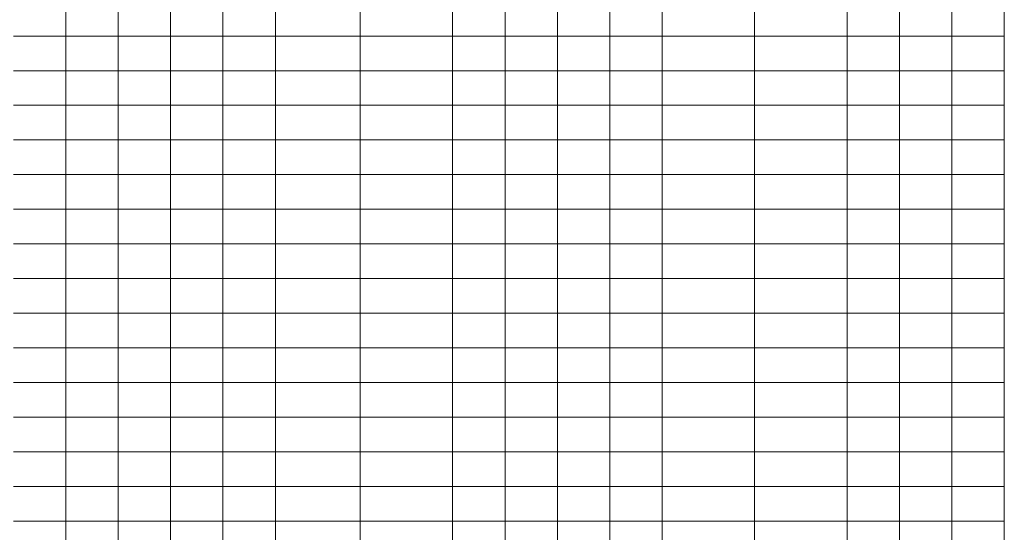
# Model space of a CAD drawing. Header units: millimetres. Extents: x 0 to 138, y 0 to 47.
# Tile 163 of 165: x 115 to 129, y 16 to 23. Entities that reach past the tile are written whole.
import ezdxf

# ---------------------------------------------------------------- set-up
doc = ezdxf.new("R2010")
doc.units = ezdxf.units.MM
doc.layers.add('PDF_Geomertry', color=7, linetype='Continuous')

msp = doc.modelspace()

# ---------------------------------------------------------------- linework, layer by layer
at = {"layer": 'PDF_Geomertry', "lineweight": 15}
msp.add_lwpolyline([(73.993, 6.927), (129.25, 6.927), (129.25, 35.957), (73.993, 35.957), (73.993, 6.927)], close=True, dxfattribs=at)
for points in [[(114.946, 17.939), (115.703, 17.939), (115.703, 18.439), (116.459, 18.439), (116.459, 18.939), (117.215, 18.939), (117.215, 19.44), (117.972, 19.44), (117.972, 19.941), (118.728, 19.941), (118.728, 20.441), (119.952, 20.441), (119.952, 20.942), (121.286, 20.942), (121.286, 21.442), (122.043, 21.442), (122.043, 21.943), (122.799, 21.943), (122.799, 22.443), (123.555, 22.443), (123.555, 22.943), (124.311, 22.943), (124.311, 23.444)], [(114.946, 18.439), (115.703, 18.439), (115.703, 18.939), (116.459, 18.939), (116.459, 19.44), (117.215, 19.44), (117.215, 19.941), (117.972, 19.941), (117.972, 20.441), (118.728, 20.441), (118.728, 20.942), (119.952, 20.942), (119.952, 21.442), (121.286, 21.442), (121.286, 21.943), (122.043, 21.943), (122.043, 22.443), (122.799, 22.443), (122.799, 22.943), (123.555, 22.943), (123.555, 23.444)], [(114.946, 22.943), (115.703, 22.943), (115.703, 23.444)], [(114.946, 22.443), (115.703, 22.443), (115.703, 22.943), (116.459, 22.943), (116.459, 23.444)], [(114.946, 21.943), (115.703, 21.943), (115.703, 22.443), (116.459, 22.443), (116.459, 22.943), (117.215, 22.943), (117.215, 23.444)], [(114.946, 21.442), (115.703, 21.442), (115.703, 21.943), (116.459, 21.943), (116.459, 22.443), (117.215, 22.443), (117.215, 22.943), (117.972, 22.943), (117.972, 23.444)], [(114.946, 20.942), (115.703, 20.942), (115.703, 21.442), (116.459, 21.442), (116.459, 21.943), (117.215, 21.943), (117.215, 22.443), (117.972, 22.443), (117.972, 22.943), (118.728, 22.943), (118.728, 23.444)], [(114.946, 20.441), (115.703, 20.441), (115.703, 20.942), (116.459, 20.942), (116.459, 21.442), (117.215, 21.442), (117.215, 21.943), (117.972, 21.943), (117.972, 22.443), (118.728, 22.443), (118.728, 22.943), (119.952, 22.943), (119.952, 23.444)], [(114.946, 19.941), (115.703, 19.941), (115.703, 20.441), (116.459, 20.441), (116.459, 20.942), (117.215, 20.942), (117.215, 21.442), (117.972, 21.442), (117.972, 21.943), (118.728, 21.943), (118.728, 22.443), (119.952, 22.443), (119.952, 22.943), (121.286, 22.943), (121.286, 23.444)], [(114.946, 19.44), (115.703, 19.44), (115.703, 19.941), (116.459, 19.941), (116.459, 20.441), (117.215, 20.441), (117.215, 20.942), (117.972, 20.942), (117.972, 21.442), (118.728, 21.442), (118.728, 21.943), (119.952, 21.943), (119.952, 22.443), (121.286, 22.443), (121.286, 22.943), (122.043, 22.943), (122.043, 23.444)], [(114.946, 18.939), (115.703, 18.939), (115.703, 19.44), (116.459, 19.44), (116.459, 19.941), (117.215, 19.941), (117.215, 20.441), (117.972, 20.441), (117.972, 20.942), (118.728, 20.942), (118.728, 21.442), (119.952, 21.442), (119.952, 21.943), (121.286, 21.943), (121.286, 22.443), (122.043, 22.443), (122.043, 22.943), (122.799, 22.943), (122.799, 23.444)], [(114.946, 15.936), (115.703, 15.936), (115.703, 16.437), (116.459, 16.437), (116.459, 16.937), (117.215, 16.937), (117.215, 17.438), (117.972, 17.438), (117.972, 17.939), (118.728, 17.939), (118.728, 18.439), (119.952, 18.439), (119.952, 18.939), (121.286, 18.939), (121.286, 19.44), (122.043, 19.44), (122.043, 19.941), (122.799, 19.941), (122.799, 20.441), (123.555, 20.441), (123.555, 20.942), (124.311, 20.942), (124.311, 21.442), (125.646, 21.442), (125.646, 21.943), (126.981, 21.943), (126.981, 22.443), (127.738, 22.443), (127.738, 22.943), (128.494, 22.943), (128.494, 23.444)], [(114.946, 16.437), (115.703, 16.437), (115.703, 16.937), (116.459, 16.937), (116.459, 17.438), (117.215, 17.438), (117.215, 17.939), (117.972, 17.939), (117.972, 18.439), (118.728, 18.439), (118.728, 18.939), (119.952, 18.939), (119.952, 19.44), (121.286, 19.44), (121.286, 19.941), (122.043, 19.941), (122.043, 20.441), (122.799, 20.441), (122.799, 20.942), (123.555, 20.942), (123.555, 21.442), (124.311, 21.442), (124.311, 21.943), (125.646, 21.943), (125.646, 22.443), (126.981, 22.443), (126.981, 22.943), (127.738, 22.943), (127.738, 23.444)], [(114.946, 17.438), (115.703, 17.438), (115.703, 17.939), (116.459, 17.939), (116.459, 18.439), (117.215, 18.439), (117.215, 18.939), (117.972, 18.939), (117.972, 19.44), (118.728, 19.44), (118.728, 19.941), (119.952, 19.941), (119.952, 20.441), (121.286, 20.441), (121.286, 20.942), (122.043, 20.942), (122.043, 21.442), (122.799, 21.442), (122.799, 21.943), (123.555, 21.943), (123.555, 22.443), (124.311, 22.443), (124.311, 22.943), (125.646, 22.943), (125.646, 23.444)], [(114.946, 16.937), (115.703, 16.937), (115.703, 17.438), (116.459, 17.438), (116.459, 17.939), (117.215, 17.939), (117.215, 18.439), (117.972, 18.439), (117.972, 18.939), (118.728, 18.939), (118.728, 19.44), (119.952, 19.44), (119.952, 19.941), (121.286, 19.941), (121.286, 20.441), (122.043, 20.441), (122.043, 20.942), (122.799, 20.942), (122.799, 21.442), (123.555, 21.442), (123.555, 21.943), (124.311, 21.943), (124.311, 22.443), (125.646, 22.443), (125.646, 22.943), (126.981, 22.943), (126.981, 23.444)], [(115.703, 15.436), (115.703, 15.936), (116.459, 15.936), (116.459, 16.437), (117.215, 16.437), (117.215, 16.937), (117.972, 16.937), (117.972, 17.438), (118.728, 17.438), (118.728, 17.939), (119.952, 17.939), (119.952, 18.439), (121.286, 18.439), (121.286, 18.939), (122.043, 18.939), (122.043, 19.44), (122.799, 19.44), (122.799, 19.941), (123.555, 19.941), (123.555, 20.441), (124.311, 20.441), (124.311, 20.942), (125.646, 20.942), (125.646, 21.442), (126.981, 21.442), (126.981, 21.943), (127.738, 21.943), (127.738, 22.443), (128.494, 22.443), (128.494, 22.943), (129.25, 22.943)], [(116.459, 15.436), (116.459, 15.936), (117.215, 15.936), (117.215, 16.437), (117.972, 16.437), (117.972, 16.937), (118.728, 16.937), (118.728, 17.438), (119.952, 17.438), (119.952, 17.939), (121.286, 17.939), (121.286, 18.439), (122.043, 18.439), (122.043, 18.939), (122.799, 18.939), (122.799, 19.44), (123.555, 19.44), (123.555, 19.941), (124.311, 19.941), (124.311, 20.441), (125.646, 20.441), (125.646, 20.942), (126.981, 20.942), (126.981, 21.442), (127.738, 21.442), (127.738, 21.943), (128.494, 21.943), (128.494, 22.443), (129.25, 22.443)], [(117.215, 15.436), (117.215, 15.936), (117.972, 15.936), (117.972, 16.437), (118.728, 16.437), (118.728, 16.937), (119.952, 16.937), (119.952, 17.438), (121.286, 17.438), (121.286, 17.939), (122.043, 17.939), (122.043, 18.439), (122.799, 18.439), (122.799, 18.939), (123.555, 18.939), (123.555, 19.44), (124.311, 19.44), (124.311, 19.941), (125.646, 19.941), (125.646, 20.441), (126.981, 20.441), (126.981, 20.942), (127.738, 20.942), (127.738, 21.442), (128.494, 21.442), (128.494, 21.943), (129.25, 21.943)], [(117.972, 15.436), (117.972, 15.936), (118.728, 15.936), (118.728, 16.437), (119.952, 16.437), (119.952, 16.937), (121.286, 16.937), (121.286, 17.438), (122.043, 17.438), (122.043, 17.939), (122.799, 17.939), (122.799, 18.439), (123.555, 18.439), (123.555, 18.939), (124.311, 18.939), (124.311, 19.44), (125.646, 19.44), (125.646, 19.941), (126.981, 19.941), (126.981, 20.441), (127.738, 20.441), (127.738, 20.942), (128.494, 20.942), (128.494, 21.442), (129.25, 21.442)], [(118.728, 15.436), (118.728, 15.936), (119.952, 15.936), (119.952, 16.437), (121.286, 16.437), (121.286, 16.937), (122.043, 16.937), (122.043, 17.438), (122.799, 17.438), (122.799, 17.939), (123.555, 17.939), (123.555, 18.439), (124.311, 18.439), (124.311, 18.939), (125.646, 18.939), (125.646, 19.44), (126.981, 19.44), (126.981, 19.941), (127.738, 19.941), (127.738, 20.441), (128.494, 20.441), (128.494, 20.942), (129.25, 20.942)], [(119.952, 15.436), (119.952, 15.936), (121.286, 15.936), (121.286, 16.437), (122.043, 16.437), (122.043, 16.937), (122.799, 16.937), (122.799, 17.438), (123.555, 17.438), (123.555, 17.939), (124.311, 17.939), (124.311, 18.439), (125.646, 18.439), (125.646, 18.939), (126.981, 18.939), (126.981, 19.44), (127.738, 19.44), (127.738, 19.941), (128.494, 19.941), (128.494, 20.441), (129.25, 20.441)], [(121.286, 15.436), (121.286, 15.936), (122.043, 15.936), (122.043, 16.437), (122.799, 16.437), (122.799, 16.937), (123.555, 16.937), (123.555, 17.438), (124.311, 17.438), (124.311, 17.939), (125.646, 17.939), (125.646, 18.439), (126.981, 18.439), (126.981, 18.939), (127.738, 18.939), (127.738, 19.44), (128.494, 19.44), (128.494, 19.941), (129.25, 19.941)], [(122.043, 15.436), (122.043, 15.936), (122.799, 15.936), (122.799, 16.437), (123.555, 16.437), (123.555, 16.937), (124.311, 16.937), (124.311, 17.438), (125.646, 17.438), (125.646, 17.939), (126.981, 17.939), (126.981, 18.439), (127.738, 18.439), (127.738, 18.939), (128.494, 18.939), (128.494, 19.44), (129.25, 19.44)], [(122.799, 15.436), (122.799, 15.936), (123.555, 15.936), (123.555, 16.437), (124.311, 16.437), (124.311, 16.937), (125.646, 16.937), (125.646, 17.438), (126.981, 17.438), (126.981, 17.939), (127.738, 17.939), (127.738, 18.439), (128.494, 18.439), (128.494, 18.939), (129.25, 18.939)], [(123.555, 15.436), (123.555, 15.936), (124.311, 15.936), (124.311, 16.437), (125.646, 16.437), (125.646, 16.937), (126.981, 16.937), (126.981, 17.438), (127.738, 17.438), (127.738, 17.939), (128.494, 17.939), (128.494, 18.439), (129.25, 18.439)], [(124.311, 15.436), (124.311, 15.936), (125.646, 15.936), (125.646, 16.437), (126.981, 16.437), (126.981, 16.937), (127.738, 16.937), (127.738, 17.438), (128.494, 17.438), (128.494, 17.939), (129.25, 17.939)], [(125.646, 15.436), (125.646, 15.936), (126.981, 15.936), (126.981, 16.437), (127.738, 16.437), (127.738, 16.937), (128.494, 16.937), (128.494, 17.438), (129.25, 17.438)], [(126.981, 15.436), (126.981, 15.936), (127.738, 15.936), (127.738, 16.437), (128.494, 16.437), (128.494, 16.937), (129.25, 16.937)], [(119.952, 11.432), (121.286, 11.432), (121.286, 10.931), (119.952, 11.432), (119.952, 11.932), (121.286, 11.932), (121.286, 12.433), (122.043, 12.433), (122.043, 12.934), (122.799, 12.934), (122.799, 13.434), (123.555, 13.434), (123.555, 13.934), (124.311, 13.934), (124.311, 14.435), (125.646, 14.435), (125.646, 14.935), (126.981, 14.935), (126.981, 15.436), (127.738, 15.436), (127.738, 15.936), (128.494, 15.936), (128.494, 16.437), (129.25, 16.437)], [(128.494, 15.436), (128.494, 15.936), (129.25, 15.936)]]:
    msp.add_lwpolyline(points, dxfattribs=at)

doc.saveas('drawing.dxf')
